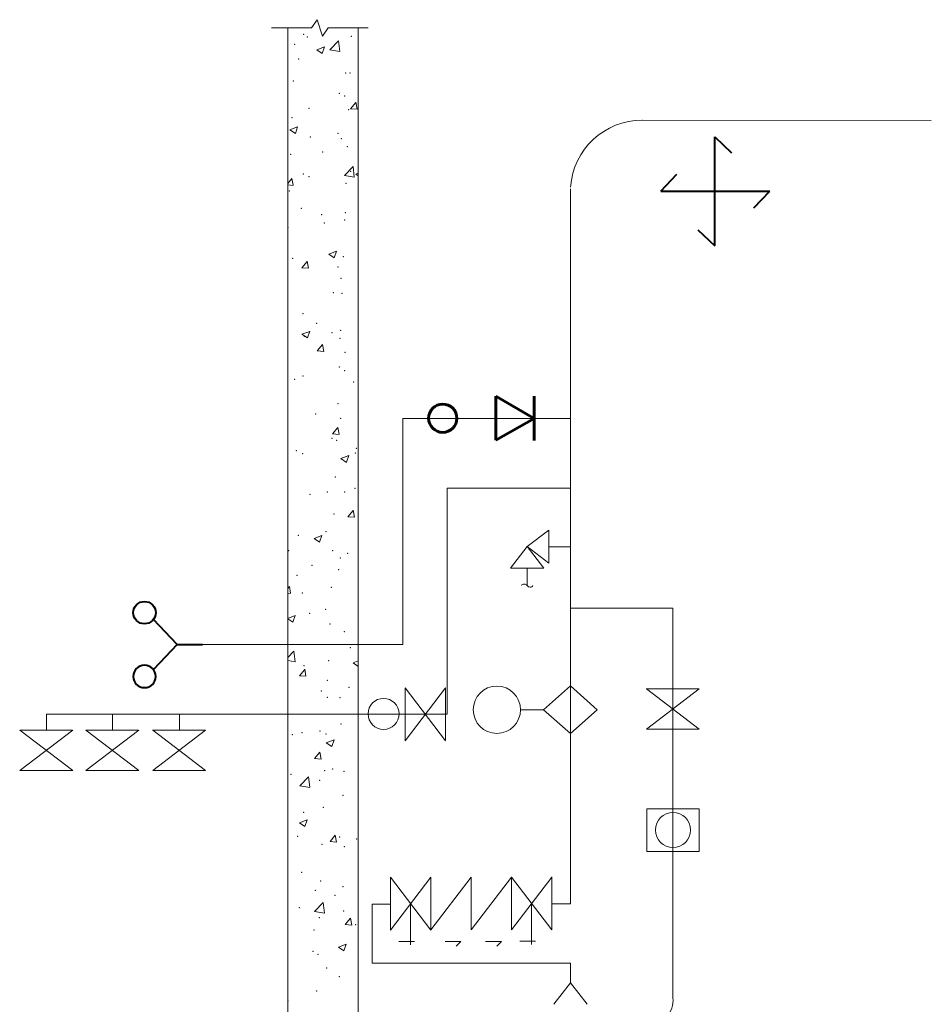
# Model space of a CAD drawing. Header units: inches. Extents: x -152 to 1372, y -763 to 594.
# Tile 12 of 13: x 891 to 995, y -678 to -566. Entities that reach past the tile are written whole.
import ezdxf

# ---------------------------------------------------------------- set-up
doc = ezdxf.new("R2010")
doc.units = ezdxf.units.IN
doc.header["$MEASUREMENT"] = 0
doc.linetypes.add('DASHED', pattern=[0.75, 0.5, -0.25])
for name, color, linetype, lineweight in [('A-DETL-LLIN', 3, 'Continuous', 30), ('F-PROT-PIPE', 1, 'Continuous', 30), ('F-SPRK-PIPE', 1, 'Continuous', 60), ('G-ANNO-SYMB', 6, 'Continuous', 0), ('Layer5', 8, 'DASHED', 0)]:
    doc.layers.add(name, color=color, linetype=linetype, lineweight=lineweight)

# ---------------------------------------------------------------- blocks, each defined once
blk = doc.blocks.new('*U23')
at = {"layer": 'A-DETL-LLIN', "lineweight": 40, "ltscale": 0.351562}
for p, q in [((-0.22, -17.56), (-0.22, 17.56)), ((-0.22, 17.56), (5.2, 12.42)), ((-17.56, 0.07), (-12.42, 5.5)), ((-17.56, 0.07), (17.56, 0.07)), ((12.41, -5.36), (17.56, 0.07)), ((-5.65, -12.41), (-0.22, -17.56))]:
    blk.add_line(p, q, dxfattribs=at)
blk = doc.blocks.new('*U24')
at = {"layer": 'A-DETL-LLIN', "color": 251, "lineweight": 0, "ltscale": 2.5}
for p, q in [((0.2, 89.69, -10.56), (-0.43, 88.75, -10.56)), ((0.82, 87.81, -10.56), (0.2, 89.69, -10.56)), ((-0.43, 88.75, -10.56), (-4.97, 88.75, -10.56)), ((1.45, 88.75, -10.56), (0.82, 87.81, -10.56)), ((5.99, 88.75, -10.56), (1.45, 88.75, -10.56))]:
    blk.add_line(p, q, dxfattribs=at)
at = {"layer": 'A-DETL-LLIN', "color": 251, "lineweight": 0, "ltscale": 0.25}
for p, q in [((-3.13, 88.75, -10.56), (-3.13, -54.85, -10.56)), ((4.87, 88.75, -10.56), (4.87, -23.06, -10.56)), ((1.65, 86.26, -10.56), (2.62, 87.28, -10.56)), ((2.76, 86.09, -10.56), (2.62, 87.28, -10.56)), ((0.15, 86.27, -10.56), (1.02, 86.61, -10.56)), ((0.15, 86.27, -10.56), (0.77, 85.85, -10.56)), ((0.77, 85.86, -10.56), (1.02, 86.62, -10.56)), ((1.65, 86.26, -10.56), (2.76, 86.09, -10.56)), ((3.98, 79.59, -10.56), (4.58, 80.31, -10.56)), ((3.98, 79.59, -10.56), (4.72, 79.53, -10.56)), ((4.72, 79.53, -10.56), (4.58, 80.32, -10.56)), ((-2.89, 77.21, -10.56), (-2.02, 77.55, -10.56)), ((-2.89, 77.21, -10.56), (-2.27, 76.79, -10.56)), ((-2.27, 76.8, -10.56), (-2.02, 77.55, -10.56)), ((3.3, 72.02, -10.56), (4.28, 73.03, -10.56)), ((4.41, 71.85, -10.56), (4.28, 73.04, -10.56)), ((-3.13, 71.12, -10.56), (-2.65, 71.69, -10.56)), ((-2.51, 70.92, -10.56), (-2.65, 71.7, -10.56)), ((3.3, 72.02, -10.56), (4.41, 71.84, -10.56)), ((4.57, 72.18, -10.56), (4.87, 72.29, -10.56)), ((4.57, 72.18, -10.56), (4.87, 71.97, -10.56)), ((-3.13, 70.97, -10.56), (-2.51, 70.91, -10.56)), ((1.53, 63.11, -10.56), (2.4, 63.45, -10.56)), ((1.53, 63.11, -10.56), (2.15, 62.69, -10.56)), ((2.15, 62.7, -10.56), (2.4, 63.45, -10.56)), ((-1.52, 61.57, -10.56), (-0.92, 62.29, -10.56)), ((-1.52, 61.57, -10.56), (-0.77, 61.51, -10.56)), ((-0.77, 61.51, -10.56), (-0.92, 62.3, -10.56)), ((-1.52, 54.03, -10.56), (-0.64, 54.36, -10.56)), ((-1.52, 54.03, -10.56), (-0.89, 53.61, -10.56)), ((-0.89, 53.61, -10.56), (-0.64, 54.37, -10.56)), ((0.21, 52.15, -10.56), (0.82, 52.87, -10.56)), ((0.96, 52.09, -10.56), (0.82, 52.87, -10.56)), ((0.21, 52.15, -10.56), (0.96, 52.08, -10.56)), ((1.95, 42.75, -10.56), (2.55, 43.47, -10.56)), ((1.95, 42.75, -10.56), (2.7, 42.68, -10.56)), ((2.7, 42.69, -10.56), (2.55, 43.47, -10.56)), ((2.9, 39.93, -10.56), (3.78, 40.27, -10.56)), ((3.53, 39.52, -10.56), (3.78, 40.27, -10.56)), ((2.9, 39.93, -10.56), (3.53, 39.51, -10.56)), ((3.68, 33.34, -10.56), (4.29, 34.06, -10.56)), ((4.43, 33.28, -10.56), (4.29, 34.07, -10.56)), ((3.68, 33.34, -10.56), (4.43, 33.28, -10.56)), ((-0.14, 30.87, -10.56), (0.74, 31.2, -10.56)), ((-0.14, 30.87, -10.56), (0.48, 30.45, -10.56)), ((0.48, 30.45, -10.56), (0.74, 31.21, -10.56)), ((-3.13, 25.22, -10.56), (-2.95, 25.45, -10.56)), ((-3.13, 24.69, -10.56), (-2.8, 24.66, -10.56)), ((-2.8, 24.67, -10.56), (-2.95, 25.45, -10.56)), ((-3.13, 21.82, -10.56), (-2.3, 22.14, -10.56)), ((-3.13, 21.77, -10.56), (-2.56, 21.38, -10.56)), ((-2.56, 21.39, -10.56), (-2.3, 22.14, -10.56)), ((-3.13, 17.37, -10.56), (-2.43, 18.1, -10.56)), ((-2.3, 16.91, -10.56), (-2.44, 18.1, -10.56)), ((-3.13, 17.04, -10.56), (-2.3, 16.91, -10.56)), ((4.28, 16.77, -10.56), (4.87, 16.99, -10.56)), ((4.28, 16.77, -10.56), (4.87, 16.37, -10.56)), ((-1.81, 15.32, -10.56), (-1.21, 16.04, -10.56)), ((-1.07, 15.26, -10.56), (-1.21, 16.05, -10.56)), ((-1.81, 15.32, -10.56), (-1.07, 15.26, -10.56)), ((1.24, 7.7, -10.56), (2.12, 8.04, -10.56)), ((1.86, 7.29, -10.56), (2.12, 8.04, -10.56)), ((1.24, 7.7, -10.56), (1.86, 7.28, -10.56)), ((-0.08, 5.92, -10.56), (0.52, 6.64, -10.56)), ((-0.08, 5.92, -10.56), (0.67, 5.86, -10.56)), ((0.67, 5.86, -10.56), (0.52, 6.65, -10.56)), ((-1.75, 2.84, -10.56), (-0.78, 3.85, -10.56)), ((-0.64, 2.67, -10.56), (-0.78, 3.86, -10.56)), ((-1.75, 2.84, -10.56), (-0.64, 2.66, -10.56)), ((-1.8, -1.36, -10.56), (-0.93, -1.02, -10.56)), ((-1.18, -1.78, -10.56), (-0.93, -1.02, -10.56)), ((-1.8, -1.36, -10.56), (-1.18, -1.78, -10.56)), ((1.66, -3.48, -10.56), (2.26, -2.76, -10.56)), ((2.4, -3.54, -10.56), (2.26, -2.76, -10.56)), ((1.66, -3.48, -10.56), (2.4, -3.55, -10.56)), ((-0.09, -11.41, -10.56), (0.88, -10.39, -10.56)), ((1.02, -11.58, -10.56), (0.88, -10.39, -10.56)), ((-0.09, -11.41, -10.56), (1.02, -11.58, -10.56)), ((3.39, -12.88, -10.56), (3.99, -12.16, -10.56)), ((4.14, -12.94, -10.56), (3.99, -12.16, -10.56)), ((3.39, -12.88, -10.56), (4.14, -12.95, -10.56)), ((2.62, -15.46, -10.56), (3.49, -15.12, -10.56)), ((2.62, -15.46, -10.56), (3.24, -15.88, -10.56)), ((3.24, -15.87, -10.56), (3.49, -15.12, -10.56))]:
    blk.add_line(p, q, dxfattribs=at)
at = {"layer": 'A-DETL-LLIN', "color": 251, "lineweight": 0}
for p in [(-1.33, 88.02, -10.56), (-0.92, 87.72, -10.56), (4.09, 87.79, -10.56), (-2.33, 86.91, -10.56), (-1.88, 85.22, -10.56), (-2.48, 82.75, -10.56), (3.44, 83.65, -10.56), (3.94, 83.63, -10.56), (2.73, 81.33, -10.56), (3.32, 81.05, -10.56), (-0.72, 79.65, -10.56), (3.78, 79.47, -10.56), (-2.63, 78.59, -10.56), (-0.56, 76.4, -10.56), (2.57, 76.81, -10.56), (2.93, 76.19, -10.56), (3.63, 75.31, -10.56), (-2.79, 74.43, -10.56), (0.83, 74.69, -10.56), (-1.37, 72.19, -10.56), (-0.72, 71.88, -10.56), (4.01, 72.51, -10.56), (3.48, 71.15, -10.56), (-2.94, 70.27, -10.56), (-1.6, 68.31, -10.56), (0.72, 67.58, -10.56), (3.33, 66.99, -10.56), (-3.09, 66.11, -10.56), (1.03, 66.63, -10.56), (-2.56, 62.65, -10.56), (3.18, 62.82, -10.56), (2.58, 61.67, -10.56), (2.89, 60.36, -10.56), (2.04, 58.75, -10.56), (3.02, 58.66, -10.56), (-1.41, 56.36, -10.56), (0.15, 55.26, -10.56), (-1.25, 53.8, -10.56), (1.88, 54.22, -10.56), (2.78, 53.58, -10.56), (2.87, 54.48, -10.56), (3.37, 51.97, -10.56), (2.72, 50.32, -10.56), (-1.41, 49.28, -10.56), (3.33, 49.91, -10.56), (-2.34, 48.91, -10.56), (4.33, 48.62, -10.56), (2.57, 46.16, -10.56), (0.04, 44.98, -10.56), (2.85, 44.51, -10.56), (1.9, 42.24, -10.56), (2.42, 42, -10.56), (-2.14, 40.84, -10.56), (-1.44, 40.51, -10.56), (4.53, 40.56, -10.56), (4.65, 41.09, -10.56), (2.26, 37.84, -10.56), (-0.59, 35.88, -10.56), (1.36, 36.16, -10.56), (3.33, 36.14, -10.56), (4.49, 36.57, -10.56), (2.11, 33.67, -10.56), (1.2, 31.64, -10.56), (-1.93, 31.23, -10.56), (-3.02, 29.5, -10.56), (1.96, 29.51, -10.56), (3.65, 29.21, -10.56), (2.82, 28.68, -10.56), (-0.39, 27.82, -10.56), (2.64, 27.33, -10.56), (-2.09, 26.71, -10.56), (-1.48, 24.69, -10.56), (1.81, 25.35, -10.56), (-0.64, 22.4, -10.56), (1.16, 22.86, -10.56), (1.66, 21.19, -10.56), (3.3, 20.31, -10.56), (3.96, 18.51, -10.56), (1.5, 17.03, -10.56), (-1.27, 16.47, -10.56), (1.37, 14.79, -10.56), (0.67, 13.58, -10.56), (3.8, 13.99, -10.56), (1.35, 12.87, -10.56), (2.78, 12.85, -10.56), (0.51, 9.06, -10.56), (2.92, 9.84, -10.56), (-2.61, 8.65, -10.56), (-1.52, 8.86, -10.56), (1.2, 8.71, -10.56), (1.05, 4.55, -10.56), (1.96, 4.76, -10.56), (3.26, 4.48, -10.56), (-2.77, 4.13, -10.56), (0.48, 3.45, -10.56), (3.12, 1.77, -10.56), (0.9, 0.39, -10.56), (-1.33, -0.17, -10.56), (-2.01, -2.9, -10.56), (2.74, -2.98, -10.56), (4.67, -3.19, -10.56), (0.74, -3.78, -10.56), (3.28, -4.07, -10.56), (-1.55, -6.97, -10.56), (0.59, -7.94, -10.56), (3.12, -8.58, -10.56), (-0.01, -9, -10.56), (2.23, -9.57, -10.56), (-1.8, -10.97, -10.56), (0.44, -12.1, -10.56), (3.22, -11.35, -10.56), (4.57, -12.89, -10.56), (-0.17, -13.51, -10.56), (-0.25, -15.93, -10.56), (0.29, -16.26, -10.56), (1.28, -17.82, -10.56), (2.71, -18.8, -10.56)]:
    blk.add_point(p, dxfattribs=at)
blk = doc.blocks.new('*U20')
at = {"layer": 'F-PROT-PIPE', "color": 1, "linetype": 'Continuous', "lineweight": 40}
for q in [(-5.92, 3.45), (5.92, 3.45), (0, -8.21)]:
    blk.add_line((0, -2.23), q, dxfattribs=at)
at = {"layer": 'F-PROT-PIPE', "color": 1, "linetype": 'Continuous', "lineweight": 40, "extrusion": (0, 0, -1)}
blk.add_circle((7.56, 5.55), 2.66, dxfattribs=at)
at = {"layer": 'F-PROT-PIPE', "color": 1, "linetype": 'Continuous', "lineweight": 40}
blk.add_circle((7.56, 5.55), 2.66, dxfattribs=at)

msp = doc.modelspace()

# ---------------------------------------------------------------- linework, layer by layer
at = {"layer": 'F-SPRK-PIPE'}
for p, q in [((945.198376, -611.403788), (945.198376, -608.909502)), ((949.541739, -611.440231), (945.198376, -608.909502)), ((949.541739, -611.440231), (949.541739, -608.937662)), ((945.198376, -611.403788), (945.198376, -613.898073)), ((945.198376, -613.898073), (949.541739, -611.440231)), ((949.541739, -611.440231), (949.541739, -613.939017))]:
    msp.add_line(p, q, dxfattribs=at)
msp.add_circle((939.184123, -611.420036), 1.606264, dxfattribs=at)
at = {"layer": 'G-ANNO-SYMB'}
for p, q in [((994.560751, -577.679154), (961.82055, -577.631308)), ((953.654201, -585.401482), (953.654221, -666.451813)), ((953.669219, -611.45317), (934.666914, -611.45317)), ((934.666914, -611.45317), (934.666914, -637.075973)), ((953.669219, -619.333866), (939.68178, -619.333866)), ((939.68178, -619.333866), (939.68178, -644.956669)), ((948.762215, -625.961794), (951.200628, -624.093007)), ((951.200628, -624.093007), (951.200628, -627.843412)), ((948.749385, -625.974624), (946.880598, -628.413037)), ((948.762215, -625.974624), (951.200628, -627.843412)), ((948.762215, -625.974624), (950.631002, -628.413037)), ((953.668275, -625.990336), (951.202293, -625.990336)), ((950.631002, -628.413037), (946.880598, -628.413037)), ((948.7558, -628.413037), (948.7558, -630.388968)), ((965.264692, -632.946753), (953.728887, -632.946753)), ((965.264692, -632.946753), (965.264692, -677.129798)), ((934.666914, -637.075973), (911.950955, -637.075973)), ((953.654201, -641.773881), (950.603825, -644.471889)), ((953.654201, -641.773881), (956.704578, -644.471889)), ((934.932273, -645.029455), (934.932273, -641.988943)), ((934.932273, -641.988943), (939.502192, -647.976485)), ((934.932273, -647.976485), (939.502192, -641.988943)), ((939.502192, -645.008759), (939.502192, -641.968247)), ((965.290738, -642.103213), (962.250225, -642.103213)), ((962.270922, -646.673131), (968.258463, -642.103213)), ((968.258463, -646.673131), (962.270922, -642.103213)), ((965.270041, -642.103213), (968.237767, -642.103213)), ((894.249862, -646.79274), (894.249862, -644.956021)), ((939.68178, -644.956669), (894.249862, -644.956669)), ((901.763399, -646.79274), (901.763399, -644.956021)), ((909.329691, -646.79274), (909.329691, -644.956021)), ((934.932273, -645.008759), (934.932273, -647.976485)), ((939.502192, -644.988063), (939.502192, -647.955789)), ((950.603825, -644.471889), (948.021877, -644.471889)), ((953.654201, -647.169897), (950.603825, -644.471889)), ((953.654201, -647.169897), (956.704578, -644.471889)), ((894.270559, -646.79274), (891.230046, -646.79274)), ((891.250743, -651.362658), (897.238285, -646.79274)), ((897.238285, -651.362658), (891.250743, -646.79274)), ((894.249862, -646.79274), (897.217588, -646.79274)), ((901.763399, -646.79274), (898.722887, -646.79274)), ((898.743583, -651.362658), (904.731125, -646.79274)), ((904.731125, -651.362658), (898.743583, -646.79274)), ((901.742703, -646.79274), (904.710429, -646.79274)), ((909.329691, -646.79274), (906.289179, -646.79274)), ((906.309875, -651.362658), (912.297417, -646.79274)), ((912.297417, -651.362658), (906.309875, -646.79274)), ((909.308995, -646.79274), (912.27672, -646.79274)), ((965.311434, -646.673131), (962.270922, -646.673131)), ((965.290738, -646.673131), (968.258463, -646.673131)), ((894.291255, -651.362658), (891.250743, -651.362658)), ((894.270559, -651.362658), (897.238285, -651.362658)), ((901.784096, -651.362658), (898.743583, -651.362658)), ((901.763399, -651.362658), (904.731125, -651.362658)), ((909.350387, -651.362658), (906.309875, -651.362658)), ((909.329691, -651.362658), (912.297417, -651.362658)), ((933.250093, -666.493205), (933.250093, -663.452693)), ((933.250093, -663.452693), (937.820011, -669.440235)), ((933.250093, -669.440235), (937.820011, -663.452693)), ((937.820011, -666.472509), (937.820011, -663.431997)), ((937.820011, -669.419539), (942.38993, -663.431997)), ((942.38993, -666.472509), (942.38993, -663.431997)), ((942.38993, -669.419539), (946.959848, -663.431997)), ((946.959848, -666.472509), (946.959848, -663.431997)), ((946.959848, -663.431997), (951.529767, -669.419539)), ((946.959848, -669.419539), (951.529767, -663.431997)), ((951.529767, -666.451813), (951.529767, -663.4113)), ((931.182955, -666.513902), (933.250093, -666.493205)), ((931.182955, -673.194047), (931.182955, -666.513902)), ((933.250093, -666.472509), (933.250093, -669.440235)), ((935.535052, -666.446464), (935.535052, -671.116869)), ((937.820011, -666.451813), (937.820011, -669.419539)), ((942.38993, -666.451813), (942.38993, -669.419539)), ((946.959848, -666.451813), (946.959848, -669.419539)), ((949.244807, -666.425768), (949.244807, -671.096173)), ((951.529767, -666.431116), (951.529767, -669.398842)), ((953.654221, -666.451813), (951.529767, -666.451813)), ((935.983872, -670.72122), (934.193858, -670.72122)), ((941.238304, -670.72122), (939.44829, -670.72122)), ((941.238304, -670.72122), (940.702297, -671.250616)), ((945.833222, -670.72122), (944.043208, -670.72122)), ((945.833222, -670.72122), (945.297215, -671.250616)), ((949.693627, -670.700524), (947.903613, -670.700524)), ((953.654111, -673.194047), (931.182955, -673.194047)), ((953.654111, -675.416789), (953.654111, -673.194047)), ((953.654111, -675.416789), (951.785323, -677.855202)), ((953.666941, -675.416789), (955.535728, -677.855202)), ((953.666941, -675.416789), (955.535728, -677.855202))]:
    msp.add_line(p, q, dxfattribs=at)
msp.add_lwpolyline([(968.258463, -655.707084), (962.298104, -655.707084), (962.298104, -660.521221), (968.258463, -660.521221)], close=True, dxfattribs=at)
for centre, radius in [((945.315507, -644.471889), 2.681008), ((932.477196, -644.933858), 1.756963), ((965.285888, -658.099854), 1.996561)]:
    msp.add_circle(centre, radius, dxfattribs=at)
for centre, radius, start, end in [((961.801001, -585.783053), 8.152721, 90, 175.96574635), ((948.42327, -630.619823), 0.404809, 34.76991814, 143.20428313), ((949.08833, -630.158112), 0.404809, 214.76991814, 323.20428313), ((962.433643, -677.401323), 2.849208, 270.68056146, 5.53568381)]:
    msp.add_arc(centre, radius, start, end, dxfattribs=at)
at = {"layer": 'Layer5', "color": 251, "lineweight": 0, "ltscale": 0.25}
for p, q in [((921.648926, -677.491956), (921.610508, -677.283683)), ((921.610508, -677.493531), (921.649252, -677.49692))]:
    msp.add_line(p, q, dxfattribs=at)
at = {"layer": 'Layer5', "color": 251, "lineweight": 0}
for p in [(928.149458, -588.111977), (924.88054, -676.351526)]:
    msp.add_point(p, dxfattribs=at)

# ---------------------------------------------------------------- block references
at = {"layer": 'A-DETL-LLIN', "color": 251, "lineweight": 0, "ltscale": 2.5, "extrusion": (0, 0, -1), "xscale": -1}
msp.add_blockref('*U24', (-924.743743, -655.930813, 10.559055), dxfattribs=at)
at = {"layer": 'A-DETL-LLIN', "lineweight": 40, "ltscale": 0.351562, "extrusion": (0, 0, -1), "xscale": -0.3515624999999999, "yscale": 0.3515624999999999, "zscale": 0.3515624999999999}
msp.add_blockref('*U23', (-970.087353, -585.692307), dxfattribs=at)
at = {"layer": 'F-PROT-PIPE', "color": 1, "linetype": 'Continuous', "lineweight": 40, "xscale": 0.4780602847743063, "yscale": 0.4780602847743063, "zscale": 0.4780602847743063, "rotation": 89.99999999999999}
msp.add_blockref('*U20', (908.027421, -637.075753), dxfattribs=at)

doc.saveas('drawing.dxf')
